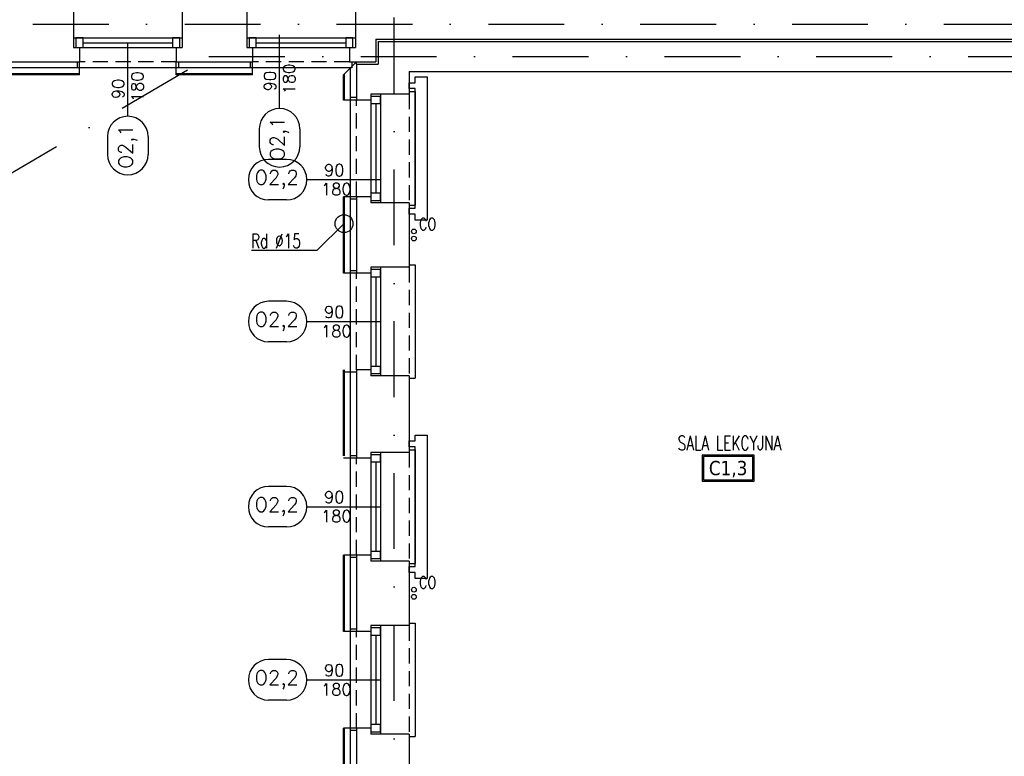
# Model space of a CAD drawing. Header units: millimetres. Extents: x 28600 to 181045, y -399112 to -163690.
# Tile 244 of 256: x 60499 to 61323, y -196215 to -195598. Entities that reach past the tile are written whole.
import ezdxf
from ezdxf.enums import TextEntityAlignment as Align

# ---------------------------------------------------------------- set-up
doc = ezdxf.new("R2010")
doc.units = ezdxf.units.MM
doc.linetypes.add('DASHDOT', pattern=[25.4, 12.7, -6.35, 0, -6.35])
doc.linetypes.add('HIDDEN', pattern=[9.525, 6.35, -3.175])
doc.layers.get('0').update_dxf_attribs({"color": 8})
for name, color, linetype in [('!! 0_ Istn-okna', 8, 'Continuous'), ('!! 0_ Istn-sciany', 8, 'Continuous'), ('!! 0_ Istn-widok', 8, 'Continuous'), ('!! 0_ Opis', 8, 'Continuous'), ('!! 0_Istn-armatura', 8, 'Continuous'), ('!! 0_Istn-cienka', 8, 'Continuous'), ('!! 0_Opis_okna', 8, 'Continuous'), ('!! 0_Opis_pom', 8, 'Continuous'), ('!! 1_ tynk zewn  - nowy', 8, 'Continuous'), ('!! 2_ remont Ocieplenie', 8, 'ZIGZAG'), ('0-osie-liniA', 8, 'DASHDOT')]:
    doc.layers.add(name, color=color, linetype=linetype)
doc.layers.add('!! 0_Istn-grzejniki', color=8, linetype='Continuous', plot=False)
doc.styles.add('ARCHETYP', font='romans.shx', dxfattribs={"height": 15})
doc.styles.add('ARIAL', font='tahoma.ttf')
doc.styles.add('TXT', font='simplex.shx')
doc.linetypes.add('ZIGZAG', pattern='A,0.00254,-5.08,[131,ltypeshp.shx,S=5.08,R=0,X=-5.08,Y=0],-10.16,[131,ltypeshp.shx,S=5.08,R=180,X=5.08,Y=0],-5.08', length=20.32254)

# ---------------------------------------------------------------- blocks, each defined once
blk = doc.blocks.new('1_ok-opis')
blk.add_line((0, 111.61), (0, 50))
for points in [[(-17, 128.61), (-17, 143.61)], [(17, 128.61), (17, 143.61)]]:
    blk.add_lwpolyline(points)
for centre, start, end in [((0, 143.61), 0, 180), ((0, 128.61), 180, 0)]:
    blk.add_arc(centre, 17, start, end)
at = {"style": 'ARCHETYP'}
for tag, height, rotation, p in [('NR', 12, 90, (0, 136.9)), ('NR', 12, 270, (0, 136.9)), ('SZEROKOŚĆ', 10, 90, (-8, 78.29)), ('WYSOKOŚĆ', 10, 270, (-8, 78.29)), ('WYSOKOŚĆ', 10, 90, (8, 78.29)), ('SZEROKOŚĆ', 10, 270, (8, 78.29))]:
    blk.add_attdef(tag, text='', height=height, rotation=rotation, dxfattribs=at).set_placement(p, align=Align.MIDDLE)

msp = doc.modelspace()

# ---------------------------------------------------------------- linework, layer by layer
at = {"layer": '!! 0_ Istn-okna'}
for points in [[(60543.56735, -195613.12813), (60634.56735, -195613.12813)], [(60551.56735, -195617.12813), (60626.56735, -195617.12813)], [(60688.56735, -195613.12813), (60779.56735, -195613.12813)], [(60696.56735, -195617.12813), (60771.56735, -195617.12813)], [(60543.56735, -195621.12813), (60634.56735, -195621.12813)], [(60688.56735, -195621.12813), (60779.56735, -195621.12813)], [(60792.56735, -195660.12813), (60792.56735, -195751.12813)], [(60800.56735, -195660.12813), (60800.56735, -195751.12813)], [(60796.56735, -195668.12813), (60796.56735, -195743.12813)], [(60792.56735, -195805.12813), (60792.56735, -195896.12813)], [(60800.56735, -195805.12813), (60800.56735, -195896.12813)], [(60796.56735, -195813.12813), (60796.56735, -195888.12813)], [(60792.56735, -195960.12813), (60792.56735, -196051.12813)], [(60800.56735, -195960.12813), (60800.56735, -196051.12813)], [(60796.56735, -195968.12813), (60796.56735, -196043.12813)], [(60792.56735, -196105.12813), (60792.56735, -196196.12813)], [(60800.56735, -196105.12813), (60800.56735, -196196.12813)], [(60796.56735, -196113.12813), (60796.56735, -196188.12813)]]:
    msp.add_lwpolyline(points, dxfattribs=at)
for points in [[(60545.56735, -195621.12813), (60551.56735, -195621.12813), (60551.56735, -195613.12813), (60545.56735, -195613.12813)], [(60626.56735, -195621.12813), (60632.56735, -195621.12813), (60632.56735, -195613.12813), (60626.56735, -195613.12813)], [(60690.56735, -195621.12813), (60696.56735, -195621.12813), (60696.56735, -195613.12813), (60690.56735, -195613.12813)], [(60771.56735, -195621.12813), (60777.56735, -195621.12813), (60777.56735, -195613.12813), (60771.56735, -195613.12813)], [(60792.56735, -195662.12813), (60792.56735, -195668.12813), (60800.56735, -195668.12813), (60800.56735, -195662.12813)], [(60792.56735, -195743.12813), (60792.56735, -195749.12813), (60800.56735, -195749.12813), (60800.56735, -195743.12813)], [(60792.56735, -195807.12813), (60792.56735, -195813.12813), (60800.56735, -195813.12813), (60800.56735, -195807.12813)], [(60792.56735, -195888.12813), (60792.56735, -195894.12813), (60800.56735, -195894.12813), (60800.56735, -195888.12813)], [(60792.56735, -195962.12813), (60792.56735, -195968.12813), (60800.56735, -195968.12813), (60800.56735, -195962.12813)], [(60792.56735, -196043.12813), (60792.56735, -196049.12813), (60800.56735, -196049.12813), (60800.56735, -196043.12813)], [(60792.56735, -196107.12813), (60792.56735, -196113.12813), (60800.56735, -196113.12813), (60800.56735, -196107.12813)], [(60792.56735, -196188.12813), (60792.56735, -196194.12813), (60800.56735, -196194.12813), (60800.56735, -196188.12813)]]:
    msp.add_lwpolyline(points, close=True, dxfattribs=at)
at = {"layer": '!! 0_ Istn-sciany'}
for points in [[(60543.56735, -195589.12813), (60543.56735, -195621.12813)], [(60634.56735, -195589.12813), (60634.56735, -195621.12813)], [(60688.56735, -195589.12813), (60688.56735, -195621.12813)], [(60779.56735, -195589.12813), (60779.56735, -195621.12813)], [(60543.56735, -195621.12813), (60548.56735, -195621.12813)], [(60548.56735, -195621.12813), (60548.56735, -195633.12813)], [(60629.56735, -195621.12813), (60634.56735, -195621.12813)], [(60629.56735, -195621.12813), (60629.56735, -195633.12813)], [(60688.56735, -195621.12813), (60693.56735, -195621.12813)], [(60693.56735, -195621.12813), (60693.56735, -195633.12813)], [(60774.56735, -195621.12813), (60779.56735, -195621.12813)], [(60774.56735, -195621.12813), (60774.56735, -195633.12813)], [(60474.56735, -195633.12813), (60548.56735, -195633.12813)], [(60629.56735, -195633.12813), (60693.56735, -195633.12813)], [(60774.56735, -195633.12813), (60780.56735, -195633.12813)], [(60780.56735, -195635.12813), (60780.56735, -195665.12813)], [(60824.56735, -195641.12813), (61381.56735, -195641.12813)], [(60824.56735, -195641.12813), (60824.56735, -195660.12813)], [(60792.56735, -195660.12813), (60792.56735, -195665.12813)], [(60824.56735, -195660.12813), (60792.56735, -195660.12813)], [(60792.56735, -195665.12813), (60780.56735, -195665.12813)], [(60780.56735, -195746.12813), (60780.56735, -195810.12813)], [(60792.56735, -195746.12813), (60780.56735, -195746.12813)], [(60792.56735, -195746.12813), (60792.56735, -195751.12813)], [(60824.56735, -195751.12813), (60792.56735, -195751.12813)], [(60824.56735, -195751.12813), (60824.56735, -195805.12813)], [(60792.56735, -195805.12813), (60792.56735, -195810.12813)], [(60824.56735, -195805.12813), (60792.56735, -195805.12813)], [(60792.56735, -195810.12813), (60780.56735, -195810.12813)], [(60780.56735, -195891.12813), (60780.56735, -195965.12813)], [(60792.56735, -195891.12813), (60780.56735, -195891.12813)], [(60792.56735, -195891.12813), (60792.56735, -195896.12813)], [(60824.56735, -195896.12813), (60792.56735, -195896.12813)], [(60824.56735, -195896.12813), (60824.56735, -195960.12813)], [(60792.56735, -195965.12813), (60780.56735, -195965.12813)], [(60792.56735, -195960.12813), (60792.56735, -195965.12813)], [(60824.56735, -195960.12813), (60792.56735, -195960.12813)], [(60780.56735, -196046.12813), (60780.56735, -196110.12813)], [(60792.56735, -196046.12813), (60780.56735, -196046.12813)], [(60792.56735, -196046.12813), (60792.56735, -196051.12813)], [(60824.56735, -196051.12813), (60792.56735, -196051.12813)], [(60824.56735, -196051.12813), (60824.56735, -196105.12813)], [(60792.56735, -196105.12813), (60792.56735, -196110.12813)], [(60824.56735, -196105.12813), (60792.56735, -196105.12813)], [(60792.56735, -196110.12813), (60780.56735, -196110.12813)], [(60780.56735, -196191.12813), (60780.56735, -196265.12813)], [(60792.56735, -196191.12813), (60780.56735, -196191.12813)], [(60792.56735, -196191.12813), (60792.56735, -196196.12813)], [(60824.56735, -196196.12813), (60792.56735, -196196.12813)], [(60824.56735, -196196.12813), (60824.56735, -196260.12813)]]:
    msp.add_lwpolyline(points, dxfattribs=at)
at = {"layer": '!! 0_ Istn-widok'}
for points in [[(60796.56735, -195614.12813), (61424.56735, -195614.12813)], [(60796.56735, -195614.12813), (60796.56735, -195633.12813)], [(60798.56735, -195616.12813), (61424.56735, -195616.12813)], [(60798.56735, -195616.12813), (60798.56735, -195635.12813)], [(60546.56735, -195633.12813), (60546.56735, -195638.12813)], [(60631.56735, -195633.12813), (60631.56735, -195638.12813)], [(60691.56735, -195633.12813), (60691.56735, -195638.12813)], [(60776.56735, -195633.12813), (60776.56735, -195638.12813)], [(60780.56735, -195633.12813), (60796.56735, -195633.12813)], [(60780.56735, -195635.12813), (60780.56735, -195633.12813)], [(60780.56735, -195635.12813), (60798.56735, -195635.12813)], [(60631.56735, -195638.12813), (60546.56735, -195638.12813)], [(60776.56735, -195638.12813), (60691.56735, -195638.12813)], [(60824.56735, -195658.12813), (60829.56735, -195658.12813)], [(60829.56735, -195658.12813), (60829.56735, -195753.12813)], [(60775.56735, -195748.12813), (60775.56735, -195663.12813)], [(60780.56735, -195663.12813), (60775.56735, -195663.12813)], [(60780.56735, -195748.12813), (60775.56735, -195748.12813)], [(60824.56735, -195753.12813), (60829.56735, -195753.12813)], [(60775.56735, -195893.12813), (60775.56735, -195808.12813)], [(60780.56735, -195808.12813), (60775.56735, -195808.12813)], [(60824.56735, -195803.12813), (60829.56735, -195803.12813)], [(60829.56735, -195803.12813), (60829.56735, -195898.12813)], [(60780.56735, -195893.12813), (60775.56735, -195893.12813)], [(60824.56735, -195898.12813), (60829.56735, -195898.12813)], [(60775.56735, -196048.12813), (60775.56735, -195963.12813)], [(60780.56735, -195963.12813), (60775.56735, -195963.12813)], [(60824.56735, -195958.12813), (60829.56735, -195958.12813)], [(60829.56735, -195958.12813), (60829.56735, -196053.12813)], [(60780.56735, -196048.12813), (60775.56735, -196048.12813)], [(60824.56735, -196053.12813), (60829.56735, -196053.12813)], [(60824.56735, -196103.12813), (60829.56735, -196103.12813)], [(60829.56735, -196103.12813), (60829.56735, -196198.12813)], [(60775.56735, -196193.12813), (60775.56735, -196108.12813)], [(60780.56735, -196108.12813), (60775.56735, -196108.12813)], [(60780.56735, -196193.12813), (60775.56735, -196193.12813)], [(60824.56735, -196198.12813), (60829.56735, -196198.12813)]]:
    msp.add_lwpolyline(points, dxfattribs=at)
msp.add_circle((60770.06735, -195768.62813), 7.5, dxfattribs=at)
at = {"layer": '!! 0_ Opis'}
for points in [[(60747.43015, -195791.26533), (60770.06735, -195768.62813)], [(60747.43015, -195791.26533), (60692.54482, -195791.26533)]]:
    msp.add_lwpolyline(points, dxfattribs=at)
at = {"layer": '!! 0_Istn-armatura'}
for centre in [(60828.56735, -195775.12813), (60828.56735, -195781.12813), (60828.56735, -196075.12813), (60828.56735, -196081.12813)]:
    msp.add_circle(centre, 2, dxfattribs=at)
at = {"layer": '!! 0_Istn-cienka', "linetype": 'HIDDEN', "ltscale": 2}
for points in [[(60629.56735, -195633.12813), (60548.56735, -195633.12813)], [(60774.56735, -195633.12813), (60693.56735, -195633.12813)], [(60824.56735, -195660.12813), (60824.56735, -195751.12813)], [(60780.56735, -195746.12813), (60780.56735, -195665.12813)], [(60824.56735, -195805.12813), (60824.56735, -195896.12813)], [(60780.56735, -195891.12813), (60780.56735, -195810.12813)], [(60780.56735, -196046.12813), (60780.56735, -195965.12813)], [(60824.56735, -195960.12813), (60824.56735, -196051.12813)], [(60824.56735, -196105.12813), (60824.56735, -196196.12813)], [(60780.56735, -196191.12813), (60780.56735, -196110.12813)]]:
    msp.add_lwpolyline(points, dxfattribs=at)
at = {"layer": '!! 0_Istn-grzejniki'}
for points in [[(60824.56735, -195650.62813), (60829.56735, -195650.62813), (60829.56735, -195645.62813), (60839.56735, -195645.62813), (60839.56735, -195765.62813), (60829.56735, -195765.62813), (60829.56735, -195760.62813), (60824.56735, -195760.62813), (60824.56735, -195755.62813), (60829.56735, -195755.62813), (60829.56735, -195655.62813), (60824.56735, -195655.62813)], [(60824.56735, -195950.62813), (60829.56735, -195950.62813), (60829.56735, -195945.62813), (60839.56735, -195945.62813), (60839.56735, -196065.62813), (60829.56735, -196065.62813), (60829.56735, -196060.62813), (60824.56735, -196060.62813), (60824.56735, -196055.62813), (60829.56735, -196055.62813), (60829.56735, -195955.62813), (60824.56735, -195955.62813)]]:
    msp.add_lwpolyline(points, close=True, dxfattribs=at)
at = {"layer": '!! 0_Opis_pom', "ltscale": 0.7}
for points in [[(61069.82871, -195984.15844), (61113.34871, -195984.15844), (61113.34871, -195962.39844), (61069.82871, -195962.39844)], [(61070.91671, -195983.07044), (61112.26071, -195983.07044), (61112.26071, -195963.48644), (61070.91671, -195963.48644)]]:
    msp.add_lwpolyline(points, close=True, dxfattribs=at)
at = {"layer": '!! 1_ tynk zewn  - nowy'}
for points in [[(60548.56735, -195644.12813), (60548.56735, -195633.12813)], [(60629.56735, -195644.12813), (60629.56735, -195633.12813)], [(60693.56735, -195644.12813), (60693.56735, -195633.12813)], [(60769.56735, -195644.12813), (60780.56735, -195633.12813)], [(60548.56735, -195643.12813), (60474.56735, -195643.12813)], [(60548.56735, -195644.12813), (60474.56735, -195644.12813)], [(60693.56735, -195643.12813), (60629.56735, -195643.12813)], [(60693.56735, -195644.12813), (60629.56735, -195644.12813)], [(60769.56735, -195665.12813), (60769.56735, -195644.12813)], [(60770.56735, -195665.12813), (60770.56735, -195643.12813)], [(60780.56735, -195665.12813), (60769.56735, -195665.12813)], [(60769.56735, -195810.12813), (60769.56735, -195746.12813)], [(60780.56735, -195746.12813), (60769.56735, -195746.12813)], [(60770.56735, -195810.12813), (60770.56735, -195746.12813)], [(60780.56735, -195810.12813), (60769.56735, -195810.12813)], [(60769.56735, -195963.12813), (60769.56735, -195891.12813)], [(60770.56735, -195963.12813), (60770.56735, -195891.12813)], [(60780.56735, -195893.12813), (60769.56735, -195893.12813)], [(60780.56735, -195965.12813), (60769.56735, -195965.12813)], [(60769.56735, -196110.12813), (60769.56735, -196046.12813)], [(60780.56735, -196046.12813), (60769.56735, -196046.12813)], [(60770.56735, -196110.12813), (60770.56735, -196046.12813)], [(60780.56735, -196110.12813), (60769.56735, -196110.12813)], [(60769.56735, -196265.12813), (60769.56735, -196191.12813)], [(60780.56735, -196191.12813), (60769.56735, -196191.12813)], [(60770.56735, -196265.12813), (60770.56735, -196191.12813)]]:
    msp.add_lwpolyline(points, dxfattribs=at)
at = {"layer": '!! 2_ remont Ocieplenie', "linetype": 'ZIGZAG', "ltscale": 0.75}
for points in [[(60548.56735, -195638.12813), (60474.56735, -195638.12813)], [(60693.56735, -195638.12813), (60629.56735, -195638.12813)], [(60775.56735, -195665.12813), (60775.56735, -195638.12813)], [(60775.56735, -195810.12813), (60775.56735, -195746.12813)], [(60775.56735, -195963.12813), (60775.56735, -195891.12813)], [(60775.56735, -196110.12813), (60775.56735, -196046.12813)], [(60775.56735, -196265.12813), (60775.56735, -196191.12813)]]:
    msp.add_lwpolyline(points, dxfattribs=at)
at = {"layer": '0-osie-liniA', "ltscale": 5}
for points in [[(60812.06735, -199599.773), (60812.06735, -193580.95023)], [(57459.18613, -195601.62813), (64244.14073, -195601.62813)], [(60394.11624, -195736.15397), (60474.56428, -195736.15397), (60661.07394, -195627.12813)], [(60656.99988, -195628.62813), (62323.91159, -195628.62813)]]:
    msp.add_lwpolyline(points, dxfattribs=at)

# ---------------------------------------------------------------- block references
at = {"layer": '!! 0_Opis_okna'}
ref = msp.add_blockref('1_ok-opis', (60716.10956, -195560.61219), dxfattribs=dict(at, rotation=180))
ref.add_attrib('SZEROKOŚĆ', '90', dxfattribs={"layer": '0', "height": 10, "rotation": 90, "style": 'ARCHETYP'}).set_placement((60708.10956, -195649.3326), align=Align.MIDDLE)
ref.add_attrib('WYSOKOŚĆ', '180', dxfattribs={"layer": '0', "height": 10, "rotation": 90, "style": 'ARCHETYP'}).set_placement((60724.10956, -195647.55915), align=Align.MIDDLE)
ref.add_attrib('NR', 'O2,1', dxfattribs={"layer": '0', "height": 12, "rotation": 90, "style": 'ARCHETYP'}).set_placement((60716.10956, -195697.51364), align=Align.MIDDLE)
ref = msp.add_blockref('1_ok-opis', (60589.06735, -195567.12813), dxfattribs=dict(at, rotation=180))
ref.add_attrib('SZEROKOŚĆ', '90', dxfattribs={"layer": '0', "height": 10, "rotation": 90, "style": 'ARCHETYP'}).set_placement((60581.06735, -195655.84854), align=Align.MIDDLE)
ref.add_attrib('WYSOKOŚĆ', '180', dxfattribs={"layer": '0', "height": 10, "rotation": 90, "style": 'ARCHETYP'}).set_placement((60597.06735, -195654.07509), align=Align.MIDDLE)
ref.add_attrib('NR', 'O2,1', dxfattribs={"layer": '0', "height": 12, "rotation": 90, "style": 'ARCHETYP'}).set_placement((60589.06735, -195704.02958), align=Align.MIDDLE)
ref = msp.add_blockref('1_ok-opis', (60850.56735, -195731.81491), dxfattribs=dict(at, rotation=89.99999999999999))
ref.add_attrib('SZEROKOŚĆ', '90', dxfattribs={"layer": '0', "height": 10, "style": 'ARCHETYP'}).set_placement((60761.84694, -195723.81491), align=Align.MIDDLE)
ref.add_attrib('WYSOKOŚĆ', '180', dxfattribs={"layer": '0', "height": 10, "style": 'ARCHETYP'}).set_placement((60763.6204, -195739.81491), align=Align.MIDDLE)
ref.add_attrib('NR', 'O2,2', dxfattribs={"layer": '0', "height": 12, "style": 'ARCHETYP'}).set_placement((60713.6659, -195731.81491), align=Align.MIDDLE)
ref = msp.add_blockref('1_ok-opis', (60850.56735, -195850.62813), dxfattribs=dict(at, rotation=89.99999999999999))
ref.add_attrib('SZEROKOŚĆ', '90', dxfattribs={"layer": '0', "height": 10, "style": 'ARCHETYP'}).set_placement((60761.84694, -195842.62813), align=Align.MIDDLE)
ref.add_attrib('WYSOKOŚĆ', '180', dxfattribs={"layer": '0', "height": 10, "style": 'ARCHETYP'}).set_placement((60763.6204, -195858.62813), align=Align.MIDDLE)
ref.add_attrib('NR', 'O2,2', dxfattribs={"layer": '0', "height": 12, "style": 'ARCHETYP'}).set_placement((60713.6659, -195850.62813), align=Align.MIDDLE)
ref = msp.add_blockref('1_ok-opis', (60850.56735, -196005.62813), dxfattribs=dict(at, rotation=89.99999999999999))
ref.add_attrib('SZEROKOŚĆ', '90', dxfattribs={"layer": '0', "height": 10, "style": 'ARCHETYP'}).set_placement((60761.84694, -195997.62813), align=Align.MIDDLE)
ref.add_attrib('WYSOKOŚĆ', '180', dxfattribs={"layer": '0', "height": 10, "style": 'ARCHETYP'}).set_placement((60763.6204, -196013.62813), align=Align.MIDDLE)
ref.add_attrib('NR', 'O2,2', dxfattribs={"layer": '0', "height": 12, "style": 'ARCHETYP'}).set_placement((60713.6659, -196005.62813), align=Align.MIDDLE)
ref = msp.add_blockref('1_ok-opis', (60850.56735, -196150.62813), dxfattribs=dict(at, rotation=89.99999999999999))
ref.add_attrib('SZEROKOŚĆ', '90', dxfattribs={"layer": '0', "height": 10, "style": 'ARCHETYP'}).set_placement((60761.84694, -196142.62813), align=Align.MIDDLE)
ref.add_attrib('WYSOKOŚĆ', '180', dxfattribs={"layer": '0', "height": 10, "style": 'ARCHETYP'}).set_placement((60763.6204, -196158.62813), align=Align.MIDDLE)
ref.add_attrib('NR', 'O2,2', dxfattribs={"layer": '0', "height": 12, "style": 'ARCHETYP'}).set_placement((60713.6659, -196150.62813), align=Align.MIDDLE)

# ---------------------------------------------------------------- texts
at = {"layer": '!! 0_ Opis', "style": 'ARCHETYP', "width": 0.7}
msp.add_text('Rd %%C15', height=12, rotation=359.99999996, dxfattribs=at).set_placement((60692.1845, -195789.09194))
at = {"layer": '!! 0_Istn-armatura', "style": 'ARCHETYP', "width": 0.8}
for p in [(60832.66724, -195774.09798), (60832.66724, -196074.09798)]:
    msp.add_text('CO', height=10, rotation=0.00000004, dxfattribs=at).set_placement(p)
at = {"layer": '!! 0_Opis_pom', "ltscale": 0.7, "style": 'TXT', "width": 0.7}
msp.add_text('SALA LEKCYJNA', height=12, dxfattribs=at).set_placement((61092.70385, -195958.35213), align=Align.CENTER)
at = {"layer": '!! 0_Opis_pom', "ltscale": 0.7, "style": 'ARIAL'}
msp.add_attdef('C1,3', text='', height=11.968, dxfattribs=at).set_placement((61091.58871, -195973.27844), align=Align.MIDDLE_CENTER)

doc.saveas('drawing.dxf')
